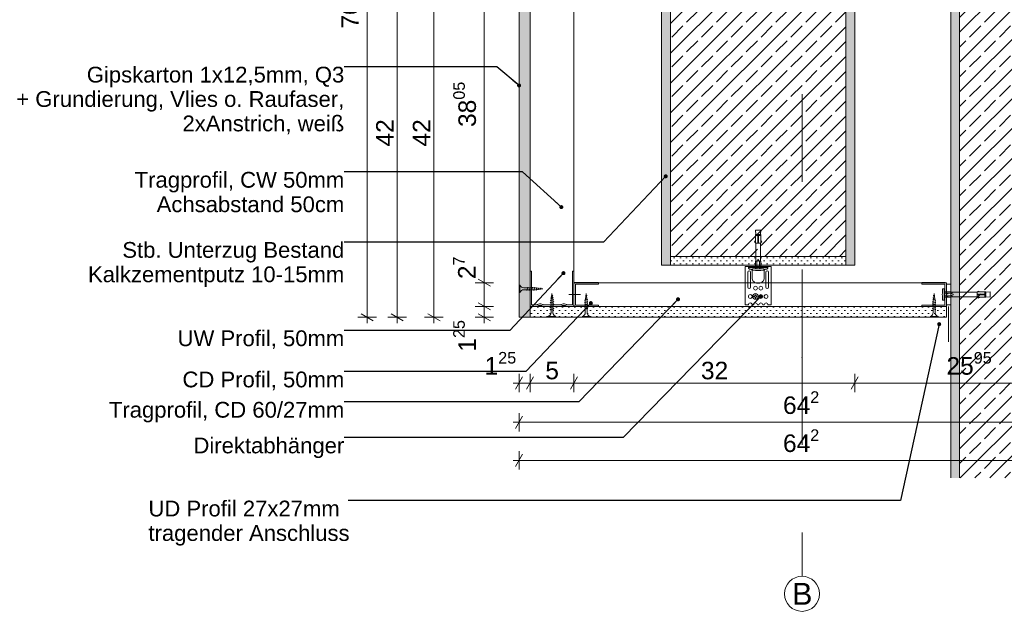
# Model space of a CAD drawing. Header units: metres. Extents: x -0.7 to 35.5, y 5.7 to 9.1.
# Tile 13 of 47: x 8.992 to 10.115, y 7.654 to 8.329. Entities that reach past the tile are written whole.
import ezdxf

# ---------------------------------------------------------------- set-up
doc = ezdxf.new("R2010")
doc.units = ezdxf.units.M
doc.header["$MEASUREMENT"] = 0
doc.linetypes.add('Strichlinie doppelt', pattern=[0.109361, 0.052917, -0.021167, 0.014111, -0.021167])
doc.linetypes.add('VERDECKT', pattern=[0.005625, 0.00375, -0.001875])
for name, color, linetype in [('152 - Bemaßung_ Beschriftung.Ausbau', 7, 'Continuous'), ('301 - Elemente.Linie', 7, 'Continuous'), ('302 - Elemente.Schraffur', 7, 'Continuous'), ('451 - Universal.Achsen Raster', 7, 'Continuous'), ('605 - Struktur.Wand Innen', 7, 'Continuous'), ('608 - Struktur.Träger', 7, 'Continuous'), ('653 - Abdeckung.TB Verkofferung', 7, 'Continuous'), ('Neubau_653 - Abdeckung.TB Verkofferung', 7, 'Continuous'), ('Neubau_660 - Unterkonstruktion.Trockenbau', 7, 'Continuous')]:
    doc.layers.add(name, color=color, linetype=linetype)
doc.styles.add('ERSTELLTER_STIL_1', font='txt')
doc.dimstyles.new('ERSTELLTER_STIL__1', dxfattribs={"dimtxt": 0.02, "dimasz": 0.01064, "dimexe": 0.18, "dimexo": 0.0625, "dimgap": 0, "dimtad": 1, "dimtih": 1, "dimtoh": 1, "dimzin": 0, "dimdsep": 46, "dimtxsty": 'ERSTELLTER_STIL_1', "dimblk": 'ARROWHEAD_2', "dimblk1": 'ARROWHEAD_2', "dimblk2": 'ARROWHEAD_2', "dimcen": 0.09, "dimse1": 1, "dimse2": 1, "dimclrd": 7, "dimclre": 7, "dimclrt": 7, "dimazin": 0, "dimtfac": 1, "dimtdec": 4, "dimtmove": 0, "dimatfit": 3, "dimfxl": 1, "dimtolj": 1, "dimtzin": 0, "dimarcsym": 0})
doc.dimstyles.new('ERSTELLTER_STIL__2', dxfattribs={"dimtxt": 0.02, "dimasz": 0.01064, "dimexe": 0.18, "dimexo": 0.0625, "dimgap": 0, "dimtad": 1, "dimzin": 0, "dimdsep": 46, "dimtxsty": 'ERSTELLTER_STIL_1', "dimblk": 'ARROWHEAD_2', "dimblk1": 'ARROWHEAD_2', "dimblk2": 'ARROWHEAD_2', "dimcen": 0.09, "dimse1": 1, "dimse2": 1, "dimclrd": 7, "dimclre": 7, "dimclrt": 7, "dimazin": 0, "dimtfac": 1, "dimtdec": 4, "dimtmove": 0, "dimatfit": 3, "dimfxl": 1, "dimtolj": 1, "dimtzin": 0, "dimarcsym": 0})
doc.dimstyles.new('ERSTELLTER_STIL__3', dxfattribs={"dimtxt": 0.18, "dimasz": 0.00912, "dimexe": 0.18, "dimexo": 0.0625, "dimgap": 0, "dimtad": 0, "dimtih": 1, "dimtoh": 1, "dimdec": 4, "dimzin": 0, "dimdsep": 46, "dimcen": 0.09, "dimadec": 0, "dimazin": 0, "dimtfac": 1, "dimtdec": 4, "dimtmove": 0, "dimatfit": 3, "dimldrblk": 'ARROWHEAD_11', "dimfxl": 1, "dimtolj": 1, "dimtzin": 0, "dimarcsym": 0})
pattern_1 = [(45, (4.534124, 2.343928), (-0.01697056, 0.01697056), []), (45, (4.525639, 2.352414), (-0.01697056, 0.01697056), [0.018, -0.006])]
pattern_2 = [(45, (4.534124, 2.3439285), (-0.003535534, 0.003535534), [0, -0.005])]

# ---------------------------------------------------------------- blocks, each defined once
blk = doc.blocks.new('*D59', base_point=(4.5341, 2.3439))
at = {"layer": '152 - Bemaßung_ Beschriftung.Ausbau', "color": 7, "linetype": 'Continuous', "lineweight": 5}
for p, q in [((9.5616, 7.9039), (9.5616, 7.9249)), ((9.5741, 7.9039), (9.5741, 7.9249)), ((9.5548, 7.9144), (9.5616, 7.9144)), ((9.5656, 7.9214), (9.5576, 7.9074)), ((9.5616, 7.9144), (9.5741, 7.9144)), ((9.5781, 7.9214), (9.5701, 7.9074))]:
    blk.add_line(p, q, dxfattribs=at)
at = {"layer": '152 - Bemaßung_ Beschriftung.Ausbau', "color": 7, "lineweight": 5, "insert": (9.5223, 7.9182), "char_height": 0.02, "attachment_point": 7, "style": 'ERSTELLTER_STIL_1'}
blk.add_mtext('\\A1;{\\pql;\\fArial|b0|i0|c0|p38;1\\fArial|b0|i0|c0|p38;\\A1{\\H.66x;\\S25^  ;}}', dxfattribs=at)
blk = doc.blocks.new('ARROWHEAD_2')
at = {"color": 0, "linetype": 'Continuous', "lineweight": 0}
for p, q in [((0, 0), (-1, 0)), ((-0.38, -0.66), (0.38, 0.66))]:
    blk.add_line(p, q, dxfattribs=at)
blk = doc.blocks.new('*D60', base_point=(4.5341, 2.3439))
at = {"layer": '152 - Bemaßung_ Beschriftung.Ausbau', "color": 7, "linetype": 'Continuous', "lineweight": 5}
for p, q in [((9.5741, 7.9039), (9.5741, 7.9249)), ((9.6241, 7.9039), (9.6241, 7.9249)), ((9.5781, 7.9214), (9.5701, 7.9074)), ((9.5741, 7.9144), (9.6241, 7.9144)), ((9.6281, 7.9214), (9.6201, 7.9074))]:
    blk.add_line(p, q, dxfattribs=at)
at = {"layer": '152 - Bemaßung_ Beschriftung.Ausbau', "color": 7, "lineweight": 5, "insert": (9.5915, 7.9184), "char_height": 0.02, "attachment_point": 7, "style": 'ERSTELLTER_STIL_1'}
blk.add_mtext('\\A1;{\\pql;\\fArial|b0|i0|c0|p38;5}', dxfattribs=at)
blk = doc.blocks.new('*D61', base_point=(4.5341, 2.3439))
at = {"layer": '152 - Bemaßung_ Beschriftung.Ausbau', "color": 7, "linetype": 'Continuous', "lineweight": 5}
for p, q in [((9.6241, 7.9039), (9.6241, 7.9249)), ((9.9441, 7.9039), (9.9441, 7.9249)), ((9.6281, 7.9214), (9.6201, 7.9074)), ((9.6241, 7.9144), (9.9441, 7.9144)), ((9.9481, 7.9214), (9.9401, 7.9074))]:
    blk.add_line(p, q, dxfattribs=at)
at = {"layer": '152 - Bemaßung_ Beschriftung.Ausbau', "color": 7, "lineweight": 5, "insert": (9.7689, 7.9184), "char_height": 0.02, "attachment_point": 7, "style": 'ERSTELLTER_STIL_1'}
blk.add_mtext('\\A1;{\\pql;\\fArial|b0|i0|c0|p38;32}', dxfattribs=at)
blk = doc.blocks.new('*D62', base_point=(4.5341, 2.3439))
at = {"layer": '152 - Bemaßung_ Beschriftung.Ausbau', "color": 7, "linetype": 'Continuous', "lineweight": 5}
for p, q in [((9.9441, 7.9039), (9.9441, 7.9249)), ((10.2036, 7.9039), (10.2036, 7.9249)), ((9.9481, 7.9214), (9.9401, 7.9074)), ((9.9441, 7.9144), (10.2036, 7.9144)), ((10.1996, 7.9074), (10.2077, 7.9214)), ((10.2036, 7.9144), (10.2105, 7.9144))]:
    blk.add_line(p, q, dxfattribs=at)
at = {"layer": '152 - Bemaßung_ Beschriftung.Ausbau', "color": 7, "lineweight": 5, "insert": (10.0487, 7.9181), "char_height": 0.02, "attachment_point": 7, "style": 'ERSTELLTER_STIL_1'}
blk.add_mtext('\\A1;{\\pql;\\fArial|b0|i0|c0|p38;25\\fArial|b0|i0|c0|p38;\\A1{\\H.66x;\\S95^  ;}}', dxfattribs=at)
blk = doc.blocks.new('*D63', base_point=(4.5341, 2.3439))
at = {"layer": '152 - Bemaßung_ Beschriftung.Ausbau', "color": 7, "linetype": 'Continuous', "lineweight": 5}
for p, q in [((9.5616, 7.8591), (9.5616, 7.8801)), ((10.2036, 7.8591), (10.2036, 7.8801)), ((9.5548, 7.8696), (9.5616, 7.8696)), ((9.5656, 7.8766), (9.5576, 7.8626)), ((9.5616, 7.8696), (10.2036, 7.8696)), ((10.2077, 7.8766), (10.1996, 7.8626))]:
    blk.add_line(p, q, dxfattribs=at)
at = {"layer": '152 - Bemaßung_ Beschriftung.Ausbau', "color": 7, "lineweight": 5, "insert": (9.8624, 7.8733), "char_height": 0.02, "attachment_point": 7, "style": 'ERSTELLTER_STIL_1'}
blk.add_mtext('\\A1;{\\pql;\\fArial|b0|i0|c0|p38;64\\fArial|b0|i0|c0|p38;\\A1{\\H.66x;\\S2^  ;}}', dxfattribs=at)
blk = doc.blocks.new('*D67', base_point=(4.5341, 2.3439))
at = {"layer": '152 - Bemaßung_ Beschriftung.Ausbau', "color": 7, "linetype": 'Continuous', "lineweight": 5}
for p, q in [((9.5656, 7.8332), (9.5576, 7.8192)), ((9.5616, 7.8157), (9.5616, 7.8367)), ((10.2077, 7.8332), (10.1996, 7.8192)), ((10.2036, 7.8157), (10.2036, 7.8367)), ((9.5548, 7.8262), (9.5616, 7.8262)), ((9.5616, 7.8262), (10.2036, 7.8262))]:
    blk.add_line(p, q, dxfattribs=at)
at = {"layer": '152 - Bemaßung_ Beschriftung.Ausbau', "color": 7, "lineweight": 5, "insert": (9.8624, 7.8299), "char_height": 0.02, "attachment_point": 7, "style": 'ERSTELLTER_STIL_1'}
blk.add_mtext('\\A1;{\\pql;\\fArial|b0|i0|c0|p38;64\\fArial|b0|i0|c0|p38;\\A1{\\H.66x;\\S2^  ;}}', dxfattribs=at)
blk = doc.blocks.new('*D69', base_point=(4.5341, 2.3439))
at = {"layer": '152 - Bemaßung_ Beschriftung.Ausbau', "color": 7, "linetype": 'Continuous', "lineweight": 5}
for p, q in [((9.5324, 8.0019), (9.5114, 8.0019)), ((9.5149, 8.006), (9.5289, 7.9979)), ((9.5219, 7.9894), (9.5219, 8.0019)), ((9.5149, 7.9935), (9.5289, 7.9854)), ((9.5324, 7.9894), (9.5114, 7.9894)), ((9.5219, 7.9826), (9.5219, 7.9894))]:
    blk.add_line(p, q, dxfattribs=at)
at = {"layer": '152 - Bemaßung_ Beschriftung.Ausbau', "color": 7, "lineweight": 5, "insert": (9.5182, 7.9502), "char_height": 0.02, "attachment_point": 7, "rotation": 90, "style": 'ERSTELLTER_STIL_1'}
blk.add_mtext('\\A1;{\\pql;\\fArial|b0|i0|c0|p38;1\\fArial|b0|i0|c0|p38;\\A1{\\H.66x;\\S25^  ;}}', dxfattribs=at)
blk = doc.blocks.new('*D70', base_point=(4.5341, 2.3439))
at = {"layer": '152 - Bemaßung_ Beschriftung.Ausbau', "color": 7, "linetype": 'Continuous', "lineweight": 5}
for p, q in [((9.5324, 8.0289), (9.5114, 8.0289)), ((9.5149, 8.033), (9.5289, 8.0249)), ((9.5219, 8.0019), (9.5219, 8.0289)), ((9.5324, 8.0019), (9.5114, 8.0019)), ((9.5149, 8.006), (9.5289, 7.9979))]:
    blk.add_line(p, q, dxfattribs=at)
blk = doc.blocks.new('*D71', base_point=(4.5341, 2.3439))
at = {"layer": '152 - Bemaßung_ Beschriftung.Ausbau', "color": 7, "linetype": 'Continuous', "lineweight": 5}
for p, q in [((9.5324, 8.4094), (9.5114, 8.4094)), ((9.5149, 8.4135), (9.5289, 8.4054)), ((9.5219, 8.0289), (9.5219, 8.4094)), ((9.5324, 8.0289), (9.5114, 8.0289)), ((9.5149, 8.033), (9.5289, 8.0249))]:
    blk.add_line(p, q, dxfattribs=at)
at = {"layer": '152 - Bemaßung_ Beschriftung.Ausbau', "color": 7, "lineweight": 5, "char_height": 0.02, "attachment_point": 7, "rotation": 90, "style": 'ERSTELLTER_STIL_1'}
for s, insert in [('\\A1;{\\pql;\\fArial|b0|i0|c0|p38;38\\fArial|b0|i0|c0|p38;\\A1{\\H.66x;\\S05^  ;}}', (9.5183, 8.2066)), ('\\A1;{\\pql;\\fArial|b0|i0|c0|p38;2\\fArial|b0|i0|c0|p38;\\A1{\\H.66x;\\S7^  ;}}', (9.5179, 8.033))]:
    blk.add_mtext(s, dxfattribs=dict(at, insert=insert))
blk = doc.blocks.new('*D73', base_point=(4.5341, 2.3439))
at = {"layer": '152 - Bemaßung_ Beschriftung.Ausbau', "color": 7, "linetype": 'Continuous', "lineweight": 5}
for p, q in [((9.475, 8.4094), (9.454, 8.4094)), ((9.4575, 8.4135), (9.4715, 8.4054)), ((9.4645, 7.9894), (9.4645, 8.4094)), ((9.4575, 7.9935), (9.4715, 7.9854)), ((9.475, 7.9894), (9.454, 7.9894)), ((9.4645, 7.9826), (9.4645, 7.9894))]:
    blk.add_line(p, q, dxfattribs=at)
at = {"layer": '152 - Bemaßung_ Beschriftung.Ausbau', "color": 7, "lineweight": 5, "insert": (9.4605, 8.1843), "char_height": 0.02, "attachment_point": 7, "rotation": 90, "style": 'ERSTELLTER_STIL_1'}
blk.add_mtext('\\A1;{\\pql;\\fArial|b0|i0|c0|p38;42}', dxfattribs=at)
blk = doc.blocks.new('*D75', base_point=(4.5341, 2.3439))
at = {"layer": '152 - Bemaßung_ Beschriftung.Ausbau', "color": 7, "linetype": 'Continuous', "lineweight": 5}
for p, q in [((9.4332, 8.4094), (9.4122, 8.4094)), ((9.4157, 8.4135), (9.4297, 8.4054)), ((9.4227, 7.9894), (9.4227, 8.4094)), ((9.4157, 7.9935), (9.4297, 7.9854)), ((9.4332, 7.9894), (9.4122, 7.9894)), ((9.4227, 7.9826), (9.4227, 7.9894))]:
    blk.add_line(p, q, dxfattribs=at)
at = {"layer": '152 - Bemaßung_ Beschriftung.Ausbau', "color": 7, "lineweight": 5, "insert": (9.4187, 8.1843), "char_height": 0.02, "attachment_point": 7, "rotation": 90, "style": 'ERSTELLTER_STIL_1'}
blk.add_mtext('\\A1;{\\pql;\\fArial|b0|i0|c0|p38;42}', dxfattribs=at)
blk = doc.blocks.new('*D77', base_point=(4.5341, 2.3439))
at = {"layer": '152 - Bemaßung_ Beschriftung.Ausbau', "color": 7, "linetype": 'Continuous', "lineweight": 5}
for p, q in [((9.399, 8.6989), (9.378, 8.6989)), ((9.3955, 8.6949), (9.3815, 8.703)), ((9.3885, 8.6989), (9.3885, 8.7058)), ((9.3885, 7.9894), (9.3885, 8.6989)), ((9.3815, 7.9935), (9.3955, 7.9854)), ((9.399, 7.9894), (9.378, 7.9894)), ((9.3885, 7.9826), (9.3885, 7.9894))]:
    blk.add_line(p, q, dxfattribs=at)
at = {"layer": '152 - Bemaßung_ Beschriftung.Ausbau', "color": 7, "lineweight": 5, "insert": (9.3848, 8.319), "char_height": 0.02, "attachment_point": 7, "rotation": 90, "style": 'ERSTELLTER_STIL_1'}
blk.add_mtext('\\A1;{\\pql;\\fArial|b0|i0|c0|p38;70\\fArial|b0|i0|c0|p38;\\A1{\\H.66x;\\S95^  ;}}', dxfattribs=at)
blk = doc.blocks.new('ARROWHEAD_11')
at = {"color": 0, "linetype": 'Continuous', "lineweight": 0}
blk.add_line((0, 0), (-1, 0), dxfattribs=at)
at = {"color": 0, "linetype": 'Continuous', "lineweight": 0, "const_width": 0.25, "flags": 128}
blk.add_lwpolyline([(-0.125, 0, 1), (0.125, 0, 1)], format="xyb", close=True, dxfattribs=at)

msp = doc.modelspace()

# ---------------------------------------------------------------- hatches: boundary and pattern name
at = {"layer": '302 - Elemente.Schraffur', "linetype": 'Continuous', "lineweight": 13, "true_color": 0xafafaf}
msp.add_hatch(color=253, dxfattribs=at).paths.add_polyline_path([(9.8346, 8.0282, 0.09902), (9.8371, 8.0287), (9.8311, 8.0287, 0.09902), (9.8336, 8.0282)])
at = {"layer": '605 - Struktur.Wand Innen', "linetype": 'Continuous', "lineweight": 5}
h = msp.add_hatch(dxfattribs=at)
h.set_pattern_fill('Beton__Stahlbeton_000b', style=0, pattern_type=2)
h.set_pattern_definition(pattern_1)
h.paths.add_polyline_path([(10.0636, 8.7089), (10.0636, 8.6989), (10.0636, 7.8061), (10.1936, 7.8061), (10.1936, 8.6989), (10.1936, 8.7089)])
h = msp.add_hatch(dxfattribs=at)
h.set_pattern_fill('Gips_000b', style=0, pattern_type=2)
h.set_pattern_definition(pattern_2)
h.paths.add_polyline_path([(10.0636, 8.6989), (10.0536, 8.6989), (10.0536, 7.8061), (10.0636, 7.8061)])
at = {"layer": '608 - Struktur.Träger', "linetype": 'Continuous', "lineweight": 5}
h = msp.add_hatch(dxfattribs=at)
h.set_pattern_fill('Gips_000b', style=0, pattern_type=2)
h.set_pattern_definition(pattern_2)
h.paths.add_polyline_path([(9.7241, 8.7089), (9.7241, 8.0489), (9.7341, 8.0489), (9.7341, 8.0589), (9.7341, 8.7089)])
h = msp.add_hatch(dxfattribs=at)
h.set_pattern_fill('Beton__Stahlbeton_000b', style=0, pattern_type=2)
h.set_pattern_definition(pattern_1)
h.paths.add_polyline_path([(9.7341, 8.0589), (9.9341, 8.0589), (9.9341, 8.7089), (9.7341, 8.7089)])
h = msp.add_hatch(dxfattribs=at)
h.set_pattern_fill('Gips_000b', style=0, pattern_type=2)
h.set_pattern_definition(pattern_2)
h.paths.add_polyline_path([(9.9341, 8.0489), (9.9441, 8.0489), (9.9441, 8.7089), (9.9341, 8.7089), (9.9341, 8.0589)])
h = msp.add_hatch(dxfattribs=at)
h.set_pattern_fill('Gips_000b', style=0, pattern_type=2)
h.set_pattern_definition(pattern_2)
h.paths.add_polyline_path([(9.9341, 8.0589), (9.7341, 8.0589), (9.7341, 8.0489), (9.9341, 8.0489)])
at = {"layer": 'Neubau_653 - Abdeckung.TB Verkofferung', "linetype": 'Continuous', "lineweight": 5}
h = msp.add_hatch(dxfattribs=at)
h.set_pattern_fill('Gips_000b', style=0, pattern_type=2)
h.set_pattern_definition(pattern_2)
h.paths.add_polyline_path([(9.5616, 8.6965), (9.5616, 7.9894), (9.5741, 7.9894), (9.5741, 8.6965)])
h = msp.add_hatch(dxfattribs=at)
h.set_pattern_fill('Gips_000b', style=0, pattern_type=2)
h.set_pattern_definition(pattern_2)
h.paths.add_polyline_path([(9.5741, 7.9894), (10.0486, 7.9894), (10.0486, 8.0019), (9.6241, 8.0019), (9.5741, 8.0019)])

# ---------------------------------------------------------------- linework, layer by layer
at = {"layer": '301 - Elemente.Linie', "color": 1, "linetype": 'Continuous', "lineweight": 5}
for p, q in [((9.8311, 8.0829), (9.8336, 8.0829)), ((9.8346, 8.0829), (9.8371, 8.0829)), ((9.8336, 8.0739), (9.8346, 8.0739)), ((9.8231, 8.0462), (9.8291, 8.0462)), ((9.8234, 8.0472), (9.8448, 8.0472)), ((9.8326, 8.0447), (9.8326, 8.0522)), ((9.8356, 8.0522), (9.8356, 8.0447)), ((9.8451, 8.0462), (9.8391, 8.0462)), ((9.8371, 8.0287), (9.8311, 8.0287)), ((10.0535, 8.0169), (10.046, 8.0169)), ((10.046, 8.0139), (10.0535, 8.0139)), ((10.0506, 8.0161), (10.0496, 8.0161)), ((10.0506, 8.0131), (10.0496, 8.0131)), ((10.0836, 8.0149), (10.0836, 8.0159)), ((10.0926, 8.0159), (10.0926, 8.0184)), ((10.0926, 8.0124), (10.0926, 8.0149))]:
    msp.add_line(p, q, dxfattribs=at)
at = {"layer": '301 - Elemente.Linie', "color": 1, "linetype": 'VERDECKT', "lineweight": 5}
for p, q in [((9.5983, 8.0138), (9.5986, 8.014)), ((9.5983, 8.0138), (9.5986, 8.0135)), ((9.5985, 8.0116), (9.5987, 8.0136)), ((9.5986, 8.0135), (9.5997, 8.0139)), ((9.5988, 8.0141), (9.5991, 8.0166)), ((9.5994, 8.0143), (9.5991, 8.0166)), ((9.5997, 8.012), (9.5995, 8.0138)), ((9.6001, 8.0141), (9.5997, 8.0144)), ((9.6001, 8.0141), (9.5997, 8.0139)), ((9.5971, 8.0062), (9.5974, 8.0064)), ((9.5971, 8.0062), (9.5974, 8.0059)), ((9.5971, 8.0036), (9.5974, 8.0038)), ((9.5971, 8.0036), (9.5974, 8.0033)), ((9.5971, 8.001), (9.5974, 8.0012)), ((9.5971, 8.001), (9.5974, 8.0007)), ((9.5973, 8.0088), (9.5976, 8.009)), ((9.5973, 8.0088), (9.5976, 8.0085)), ((9.5974, 8.0059), (9.6008, 8.007)), ((9.5974, 8.0033), (9.6008, 8.0044)), ((9.5974, 8.0007), (9.6008, 8.0018)), ((9.5976, 8.0085), (9.6004, 8.0094)), ((9.5978, 8.0113), (9.5981, 8.0115)), ((9.5978, 8.0113), (9.5981, 8.011)), ((9.598, 8.0076), (9.5981, 8.0086)), ((9.598, 8.0066), (9.598, 8.0076)), ((9.598, 8.004), (9.598, 8.0061)), ((9.598, 8.0014), (9.598, 8.0035)), ((9.5981, 8.011), (9.6001, 8.0117)), ((9.5982, 8.0092), (9.5984, 8.0111)), ((9.6, 8.0098), (9.5997, 8.0115)), ((9.6002, 8.0076), (9.6, 8.0093)), ((9.6004, 8.0118), (9.6001, 8.0121)), ((9.6004, 8.0118), (9.6001, 8.0117)), ((9.6002, 8.0076), (9.6002, 8.0074)), ((9.6002, 8.0069), (9.6002, 8.0048)), ((9.6002, 8.0043), (9.6002, 8.0022)), ((9.6002, 8.0017), (9.6002, 7.9996)), ((9.6008, 8.0096), (9.6004, 8.0099)), ((9.6008, 8.0096), (9.6004, 8.0094)), ((9.6011, 8.0072), (9.6008, 8.0075)), ((9.6011, 8.0072), (9.6008, 8.007)), ((9.6011, 8.0046), (9.6008, 8.0049)), ((9.6011, 8.0046), (9.6008, 8.0044)), ((9.6011, 8.002), (9.6008, 8.0023)), ((9.6011, 8.002), (9.6008, 8.0018)), ((9.5949, 7.9894), (9.5949, 7.9904)), ((9.6034, 7.9904), (9.5949, 7.9904)), ((9.5971, 7.9984), (9.5974, 7.9986)), ((9.5971, 7.9984), (9.5974, 7.9981)), ((9.5974, 7.9981), (9.6008, 7.9992)), ((9.598, 7.9988), (9.598, 8.0009)), ((9.598, 7.9949), (9.598, 7.9983)), ((9.6002, 7.9991), (9.6002, 7.9949)), ((9.6011, 7.9994), (9.6008, 7.9997)), ((9.6011, 7.9994), (9.6008, 7.9992)), ((9.6034, 7.9894), (9.6034, 7.9904)), ((9.6034, 7.9894), (9.5949, 7.9894))]:
    msp.add_line(p, q, dxfattribs=at)
at = {"layer": '301 - Elemente.Linie', "color": 1, "linetype": 'Continuous', "lineweight": 5}
for points in [[(9.8316, 8.0839), (9.8311, 8.0889), (9.8371, 8.0889), (9.8366, 8.0839)], [(9.8311, 8.0749), (9.8301, 8.0752), (9.8311, 8.0779)], [(9.8371, 8.0749), (9.8381, 8.0752), (9.8371, 8.0779)], [(10.0846, 8.0184), (10.0849, 8.0194), (10.0876, 8.0184)], [(10.0846, 8.0124), (10.0849, 8.0114), (10.0876, 8.0124)], [(10.0936, 8.0129), (10.0986, 8.0124), (10.0986, 8.0184), (10.0936, 8.0179)]]:
    msp.add_lwpolyline(points, dxfattribs=at)
for points in [[(9.8311, 8.0839), (9.8336, 8.0839), (9.8336, 8.0739), (9.8311, 8.0739)], [(9.8346, 8.0739), (9.8371, 8.0739), (9.8371, 8.0839), (9.8346, 8.0839)], [(10.0836, 8.0159), (10.0836, 8.0184), (10.0936, 8.0184), (10.0936, 8.0159)], [(10.0936, 8.0124), (10.0936, 8.0149), (10.0836, 8.0149), (10.0836, 8.0124)]]:
    msp.add_lwpolyline(points, close=True, dxfattribs=at)
at = {"layer": '301 - Elemente.Linie', "color": 1, "linetype": 'Continuous', "lineweight": 5, "flags": 128}
for points in [[(9.8311, 8.0447), (9.8311, 8.0522), (9.8316, 8.0553), (9.8316, 8.0739)], [(9.8371, 8.0447), (9.8371, 8.0522), (9.8366, 8.0553), (9.8366, 8.0739)], [(9.8291, 8.0472), (9.8291, 8.0462), (9.8391, 8.0462), (9.8391, 8.0472)], [(10.046, 8.0184), (10.0535, 8.0184), (10.0566, 8.0179), (10.0836, 8.0179)], [(10.046, 8.0124), (10.0535, 8.0124), (10.0566, 8.0129), (10.0836, 8.0129)]]:
    msp.add_lwpolyline(points, dxfattribs=at)
for points in [[(9.8271, 8.0429), (9.8271, 8.0347, 0.414214), (9.8336, 8.0282), (9.8346, 8.0282, 0.414214), (9.8411, 8.0347), (9.8411, 8.0429, -0.414214), (9.8426, 8.0444), (9.8435, 8.0444, 0.106221), (9.8441, 8.0445, 0.101364), (9.8446, 8.0449, 0.095175), (9.845, 8.0455, 0.091218), (9.8451, 8.0462, 0.091218), (9.845, 8.0469, 0.047767), (9.8448, 8.0472), (9.8491, 8.0472), (9.8491, 8.0037), (9.8453, 8.0037, 1), (9.841, 8.0037), (9.8393, 8.0037, 1), (9.835, 8.0037), (9.8333, 8.0037, 1), (9.829, 8.0037), (9.8273, 8.0037, 1), (9.823, 8.0037), (9.8191, 8.0037), (9.8191, 8.0472), (9.8234, 8.0472, 0.047767), (9.8232, 8.0469, 0.091218), (9.8231, 8.0462, 0.091218), (9.8232, 8.0455, 0.095175), (9.8236, 8.0449, 0.101364), (9.8241, 8.0445, 0.106221), (9.8248, 8.0444), (9.8256, 8.0444, -0.414214)], [(9.8224, 8.0409), (9.8224, 8.0237, 1), (9.8254, 8.0237), (9.8254, 8.0409, 1)], [(9.8459, 8.0237), (9.8459, 8.0409, 1), (9.8429, 8.0409), (9.8429, 8.0237, 1)], [(9.8306, 8.0152), (9.8306, 8.0142, -0.414214), (9.8301, 8.0137), (9.8291, 8.0137), (9.8291, 8.0127), (9.8301, 8.0127, -0.414214), (9.8306, 8.0122), (9.8306, 8.0112), (9.8316, 8.0112), (9.8316, 8.0122, -0.414214), (9.8321, 8.0127), (9.8331, 8.0127), (9.8331, 8.0137), (9.8321, 8.0137, -0.414214), (9.8316, 8.0142), (9.8316, 8.0152)]]:
    msp.add_lwpolyline(points, format="xyb", close=True, dxfattribs=at)
for points in [[(9.8316, 8.0553), (9.8326, 8.0522), (9.8339, 8.0551, -0.659396), (9.8343, 8.0551), (9.8356, 8.0522), (9.8366, 8.0553)], [(10.0566, 8.0129), (10.0535, 8.0139), (10.0564, 8.0152, 0.659396), (10.0564, 8.0157), (10.0535, 8.0169), (10.0566, 8.0179)]]:
    msp.add_lwpolyline(points, format="xyb", dxfattribs=at)
at = {"layer": '301 - Elemente.Linie', "color": 1, "linetype": 'Continuous', "lineweight": 5}
for points in [[(9.8281, 8.043), (9.831, 8.0428, 0.038322), (9.8372, 8.0428), (9.8401, 8.043, 0.39195), (9.8406, 8.0435), (9.8406, 8.0442, 0.414214), (9.8401, 8.0447), (9.8281, 8.0447, 0.414214), (9.8276, 8.0442), (9.8276, 8.0435, 0.39195)], [(10.0443, 8.0094), (10.0441, 8.0124, -0.038322), (10.0441, 8.0185), (10.0443, 8.0215, -0.39195), (10.0448, 8.0219), (10.0455, 8.0219, -0.414214), (10.046, 8.0214), (10.046, 8.0094, -0.414214), (10.0455, 8.0089), (10.0448, 8.0089, -0.39195)]]:
    msp.add_lwpolyline(points, format="xyb", close=True, dxfattribs=at)
for centre, radius in [((9.8311, 8.0227), 0.00215), ((9.8371, 8.0227), 0.00215), ((9.8251, 8.0132), 0.00215), ((9.8311, 8.0132), 0.00325), ((9.8371, 8.0132), 0.00215), ((9.8431, 8.0132), 0.00215)]:
    msp.add_circle(centre, radius, dxfattribs=at)
at = {"layer": '301 - Elemente.Linie', "color": 1, "linetype": 'VERDECKT', "lineweight": 5}
for centre, start, end in [((9.5931, 7.995), 291.3837, 359.0609), ((9.6051, 7.995), 180.9392, 248.6164)]:
    msp.add_arc(centre, 0.00492, start, end, dxfattribs=at)
at = {"layer": '451 - Universal.Achsen Raster', "color": 160, "linetype": 'Strichlinie doppelt', "lineweight": 9, "true_color": 0x3232ff}
for p, q in [((9.8841, 8.8439), (9.8841, 7.9439)), ((9.8841, 7.9439), (9.8841, 7.6939))]:
    msp.add_line(p, q, dxfattribs=at)
at = {"layer": '451 - Universal.Achsen Raster', "color": 160, "linetype": 'Continuous', "lineweight": 9, "true_color": 0x3232ff}
msp.add_circle((9.8841, 7.6739), 0.02, dxfattribs=at)
at = {"layer": '451 - Universal.Achsen Raster', "color": 160, "linetype": 'Strichlinie doppelt', "lineweight": 9, "true_color": 0x3232ff}
msp.add_point((9.8841, 7.9439), dxfattribs=at)
msp.add_point((9.8841, 7.9439), dxfattribs=at)
at = {"layer": '605 - Struktur.Wand Innen', "color": 7, "linetype": 'Continuous', "lineweight": 13}
msp.add_line((10.0536, 8.6989), (10.0536, 7.8061), dxfattribs=at)
at = {"layer": '605 - Struktur.Wand Innen', "color": 7, "linetype": 'Continuous', "lineweight": 18, "flags": 128}
msp.add_lwpolyline([(10.0636, 8.7089), (10.0636, 8.6989), (10.0636, 7.8061)], dxfattribs=at)
at = {"layer": '608 - Struktur.Träger', "color": 7, "linetype": 'Continuous', "lineweight": 13}
for p, q in [((9.7341, 8.7089), (9.7341, 8.0589)), ((9.9341, 8.7089), (9.9341, 8.0589)), ((9.9341, 8.0589), (9.7341, 8.0589))]:
    msp.add_line(p, q, dxfattribs=at)
at = {"layer": '608 - Struktur.Träger', "color": 7, "linetype": 'Continuous', "lineweight": 5}
for p, q in [((9.7241, 8.6989), (9.7241, 8.0489)), ((9.9441, 8.6989), (9.9441, 8.0489)), ((9.7341, 8.0589), (9.7341, 8.0489)), ((9.9341, 8.0589), (9.9341, 8.0489)), ((9.7241, 8.0489), (9.9441, 8.0489))]:
    msp.add_line(p, q, dxfattribs=at)
at = {"layer": '653 - Abdeckung.TB Verkofferung', "color": 1, "linetype": 'Continuous', "lineweight": 13}
msp.add_line((10.0511, 7.9616), (10.0511, 8.0016), dxfattribs=at)
at = {"layer": '653 - Abdeckung.TB Verkofferung', "color": 1, "linetype": 'Continuous', "lineweight": 9, "flags": 128}
msp.add_lwpolyline([(10.0486, 8.0289), (9.6241, 8.0289), (9.6241, 8.0019), (10.0486, 8.0019)], close=True, dxfattribs=at)
msp.add_lwpolyline([(9.6182, 8.0154), (9.6316, 8.0154)], dxfattribs=at)
at = {"layer": 'Neubau_653 - Abdeckung.TB Verkofferung', "color": 1, "linetype": 'Continuous', "lineweight": 13, "flags": 128}
for points in [[(9.5616, 8.6965), (9.5616, 7.9894), (9.5741, 7.9894), (9.5741, 8.6965)], [(9.5741, 7.9894), (10.0486, 7.9894), (10.0486, 8.0019), (9.6241, 8.0019), (9.5741, 8.0019)]]:
    msp.add_lwpolyline(points, close=True, dxfattribs=at)
at = {"layer": 'Neubau_653 - Abdeckung.TB Verkofferung', "color": 1, "linetype": 'Continuous', "lineweight": 5, "flags": 128}
msp.add_lwpolyline([(9.6241, 8.6939), (9.6241, 8.0289)], dxfattribs=at)
at = {"layer": 'Neubau_660 - Unterkonstruktion.Trockenbau', "color": 1, "linetype": 'Continuous', "lineweight": 5}
for p, q in [((9.5626, 8.0262), (9.5626, 8.0177)), ((9.5716, 8.0239), (9.5706, 8.0199)), ((9.5742, 8.0239), (9.5732, 8.0199)), ((9.5768, 8.0239), (9.5758, 8.0199)), ((9.5794, 8.0239), (9.5784, 8.0199)), ((9.5818, 8.0236), (9.581, 8.0201)), ((9.584, 8.0232), (9.5835, 8.0206)), ((9.5863, 8.0229), (9.586, 8.0211)), ((9.6391, 8.0141), (9.6373, 8.0138)), ((10.0337, 8.0141), (10.0355, 8.0138)), ((9.6401, 8.0072), (9.6361, 8.0062)), ((9.6401, 8.0046), (9.6361, 8.0036)), ((9.6401, 8.002), (9.6361, 8.001)), ((9.6398, 8.0096), (9.6363, 8.0088)), ((9.6394, 8.0118), (9.6368, 8.0113)), ((10.0326, 8.0072), (10.0366, 8.0062)), ((10.0326, 8.0046), (10.0366, 8.0036)), ((10.0326, 8.002), (10.0366, 8.001)), ((10.033, 8.0096), (10.0364, 8.0088)), ((10.0333, 8.0118), (10.0359, 8.0113)), ((9.6424, 7.9904), (9.6339, 7.9904)), ((9.6401, 7.9994), (9.6361, 7.9984)), ((10.0304, 7.9904), (10.0389, 7.9904)), ((10.0326, 7.9994), (10.0366, 7.9984))]:
    msp.add_line(p, q, dxfattribs=at)
at = {"layer": 'Neubau_660 - Unterkonstruktion.Trockenbau', "color": 1, "linetype": 'Continuous', "lineweight": 5, "flags": 128}
for points in [[(9.5741, 8.0419), (9.5741, 8.0039, 0.414214), (9.5761, 8.0019), (9.5816, 8.0019, 0.156603), (9.5837, 8.0026, -0.156603), (9.5847, 8.0029), (9.5865, 8.0029, -0.156603), (9.5875, 8.0026, 0.156603), (9.5896, 8.0019), (9.6086, 8.0019, 0.156603), (9.6107, 8.0026, -0.156603), (9.6117, 8.0029), (9.6135, 8.0029, -0.156603), (9.6145, 8.0026, 0.156603), (9.6166, 8.0019), (9.6221, 8.0019, 0.414214), (9.6241, 8.0039), (9.6241, 8.0419), (9.6224, 8.0419), (9.6224, 8.0039, -0.414214), (9.6221, 8.0037), (9.6166, 8.0037, -0.156603), (9.6156, 8.004, 0.156603), (9.6135, 8.0047), (9.6117, 8.0047, 0.156603), (9.6097, 8.004, -0.156603), (9.6086, 8.0037), (9.5896, 8.0037, -0.156603), (9.5886, 8.004, 0.156603), (9.5865, 8.0047), (9.5847, 8.0047, 0.156603), (9.5827, 8.004, -0.156603), (9.5816, 8.0037), (9.5761, 8.0037, -0.414214), (9.5759, 8.0039), (9.5759, 8.0419)], [(9.5797, 8.0208), (9.5671, 8.0208, 0.304192), (9.5626, 8.0177), (9.5616, 8.0177), (9.5616, 8.0262), (9.5626, 8.0262, 0.304191), (9.5671, 8.0231), (9.5797, 8.0231), (9.5888, 8.0219)], [(9.6521, 8.0017), (9.6261, 8.0017, -0.414214), (9.6241, 8.0037), (9.6241, 8.0272, -0.414214), (9.6261, 8.0292), (9.6521, 8.0292), (9.6521, 8.0274), (9.6261, 8.0274, 0.414214), (9.6259, 8.0272), (9.6259, 8.0037, 0.414214), (9.6261, 8.0034), (9.6521, 8.0034)], [(10.0206, 8.0017), (10.0466, 8.0017, 0.414214), (10.0486, 8.0037), (10.0486, 8.0272, 0.414214), (10.0466, 8.0292), (10.0206, 8.0292), (10.0206, 8.0274), (10.0466, 8.0274, -0.414214), (10.0469, 8.0272), (10.0469, 8.0037, -0.414214), (10.0466, 8.0034), (10.0206, 8.0034)], [(9.637, 8.0075), (9.637, 7.9949, -0.304192), (9.6339, 7.9904), (9.6339, 7.9894), (9.6424, 7.9894), (9.6424, 7.9904, -0.304191), (9.6392, 7.9949), (9.6392, 8.0075), (9.6381, 8.0166)], [(10.0357, 8.0075), (10.0357, 7.9949, 0.304192), (10.0389, 7.9904), (10.0389, 7.9894), (10.0304, 7.9894), (10.0304, 7.9904, 0.304191), (10.0335, 7.9949), (10.0335, 8.0075), (10.0346, 8.0166)]]:
    msp.add_lwpolyline(points, format="xyb", close=True, dxfattribs=at)
msp.add_lwpolyline([(10.0486, 8.0272), (10.0536, 8.0272), (10.0536, 8.0037), (10.0486, 8.0037)], close=True, dxfattribs=at)

# ---------------------------------------------------------------- texts
at = {"layer": '152 - Bemaßung_ Beschriftung.Ausbau', "color": 7, "linetype": 'Continuous', "lineweight": 9, "char_height": 0.018, "style": 'ERSTELLTER_STIL_1'}
for s, insert, attachment_point, line_spacing_factor in [('\\A1;{\\pqr;\\fArial|b0|i0|c0|p38;Gipskarton 1x12,5mm, Q3\\P\\pqr;\\fArial|b0|i0|c0|p38;+ Grundierung, Vlies o. Raufaser, \\P\\pqr;\\fArial|b0|i0|c0|p38;2xAnstrich, weiß}', (9.3624, 8.2753), 3, 0.927842), ('\\A1;{\\pqr;\\fArial|b0|i0|c0|p38;Tragprofil, \\fArial|b0|i0|c0|p38;CW\\fArial|b0|i0|c0|p38; \\fArial|b0|i0|c0|p38;50\\fArial|b0|i0|c0|p38;mm\\P\\pqr;\\fArial|b0|i0|c0|p38;Achsabstand \\fArial|b0|i0|c0|p38;50\\fArial|b0|i0|c0|p38;cm}', (9.3624, 8.1553), 3, 0.930826), ('\\A1;{\\pqr;\\fArial|b0|i0|c0|p38;Stb. Unterzug Bestand\\P\\pql;\\fArial|b0|i0|c0|p38;Kalkzementputz 10-15mm}', (9.3624, 8.0753), 3, 0.9285), ('\\A1;{\\pql;\\fArial|b0|i0|c0|p38;UD Profil 27x27mm\\P\\pql;\\fArial|b0|i0|c0|p38;tragender Anschluss}', (9.1392, 7.7802), 1, 0.930574)]:
    msp.add_mtext(s, dxfattribs=dict(at, insert=insert, attachment_point=attachment_point, line_spacing_factor=line_spacing_factor))
at = {"layer": '152 - Bemaßung_ Beschriftung.Ausbau', "color": 7, "linetype": 'Continuous', "lineweight": 9, "char_height": 0.018, "attachment_point": 3, "style": 'ERSTELLTER_STIL_1'}
for s, insert in [('\\A1;{\\pqr;\\fArial|b0|i0|c0|p38;UW Profil, 50mm}', (9.3624, 7.9745)), ('\\A1;{\\pqr;\\fArial|b0|i0|c0|p38;CD\\fArial|b0|i0|c0|p38; Profil, 50mm}', (9.3624, 7.9275)), ('\\A1;{\\pqr;\\fArial|b0|i0|c0|p38;Trag\\fArial|b0|i0|c0|p38;p\\fArial|b0|i0|c0|p38;rofil, CD 60/27mm}', (9.3624, 7.8929)), ('\\A1;{\\pqr;\\fArial|b0|i0|c0|p38;Direktabhänger}', (9.3624, 7.8522))]:
    msp.add_mtext(s, dxfattribs=dict(at, insert=insert))
at = {"layer": '451 - Universal.Achsen Raster', "color": 160, "lineweight": 9, "true_color": 0x3232ff, "insert": (9.8727, 7.6864), "char_height": 0.025, "attachment_point": 1, "style": 'ERSTELLTER_STIL_1'}
msp.add_mtext('\\A1;{\\pql;\\pt0;\\fArial|b0|i0|c0|p38;B}', dxfattribs=at)

# ---------------------------------------------------------------- dimensions: what is measured, and where the dimension line sits
at = {"layer": '152 - Bemaßung_ Beschriftung.Ausbau', "color": 7, "linetype": 'Continuous', "lineweight": 5}
for base, p1, p2, picture, middle in [((9.3885, 8.6989), (9.5616, 7.9894), (9.7241, 8.6989), '*D77', (9.3745, 8.3689)), ((9.4227, 8.4094), (9.5616, 7.9894), (9.5344, 8.4094), '*D75', (9.4087, 8.1995)), ((9.4645, 8.4094), (9.5616, 7.9894), (9.5344, 8.4094), '*D73', (9.4505, 8.1995)), ((9.5219, 8.4094), (9.675, 8.0289), (9.5344, 8.4094), '*D71', (9.5079, 8.2565)), ((9.5219, 8.0289), (9.6792, 8.0019), (9.675, 8.0289), '*D70', (9.5079, 8.0676)), ((9.5219, 8.0019), (9.5616, 7.9894), (9.6792, 8.0019), '*D69', (9.5079, 7.9924))]:
    dim = msp.add_linear_dim(base=base, p1=p1, p2=p2, angle=90, dimstyle='ERSTELLTER_STIL__2', dxfattribs=at)
    dim.commit()
    dim.dimension.update_dxf_attribs({"geometry": picture, "text_midpoint": middle, "dimtype": 160, "text_rotation": 90})
for base, p1, p2, picture, middle in [((10.2036, 7.8696), (9.5616, 7.9894), (10.2036, 8.6989), '*D63', (9.9047, 7.8836)), ((10.2036, 7.8262), (9.5616, 7.9894), (10.2036, 8.6989), '*D67', (9.9047, 7.8402)), ((10.2036, 7.9144), (9.9441, 8.0489), (10.2036, 8.6989), '*D62', (10.0986, 7.9284)), ((9.5741, 7.9144), (9.5616, 7.9894), (9.5741, 8.0636), '*D59', (9.5646, 7.9284)), ((9.6241, 7.9144), (9.5741, 8.0636), (9.6241, 8.0502), '*D60', (9.5991, 7.9284)), ((9.9441, 7.9144), (9.6241, 8.0502), (9.9441, 8.0489), '*D61', (9.7842, 7.9284))]:
    dim = msp.add_linear_dim(base=base, p1=p1, p2=p2, dimstyle='ERSTELLTER_STIL__1', dxfattribs=at)
    dim.commit()
    dim.dimension.update_dxf_attribs({"geometry": picture, "text_midpoint": middle, "dimtype": 160})

# ---------------------------------------------------------------- leaders
at = {"layer": '152 - Bemaßung_ Beschriftung.Ausbau', "color": 7, "linetype": 'Continuous', "lineweight": 9, "annotation_type": 0, "has_hookline": 1, "hookline_direction": 1}
for points, text_width in [([(9.5616, 8.2539), (9.5361, 8.2753), (9.3624, 8.2753)], 0.3699), ([(9.7288, 8.1503), (9.6579, 8.0753), (9.3624, 8.0753)], 0.2884), ([(9.6098, 8.1151), (9.5654, 8.1553), (9.3624, 8.1553)], 0.2365), ([(9.6122, 8.0398), (9.551, 7.9745), (9.3624, 7.9745)], 0.1863), ([(9.7428, 8.01), (9.6299, 7.8929), (9.3624, 7.8929)], 0.2659), ([(9.8371, 8.0132), (9.6802, 7.8522), (9.3624, 7.8522)], 0.1702), ([(9.6434, 8.0056), (9.5694, 7.9275), (9.3624, 7.9275)], 0.1814), ([(10.0404, 7.9816), (9.9965, 7.7802), (9.3668, 7.7802)], 0.2276)]:
    msp.add_leader(points, dimstyle='ERSTELLTER_STIL__3', dxfattribs=dict(at, text_width=text_width))

doc.saveas('drawing.dxf')
